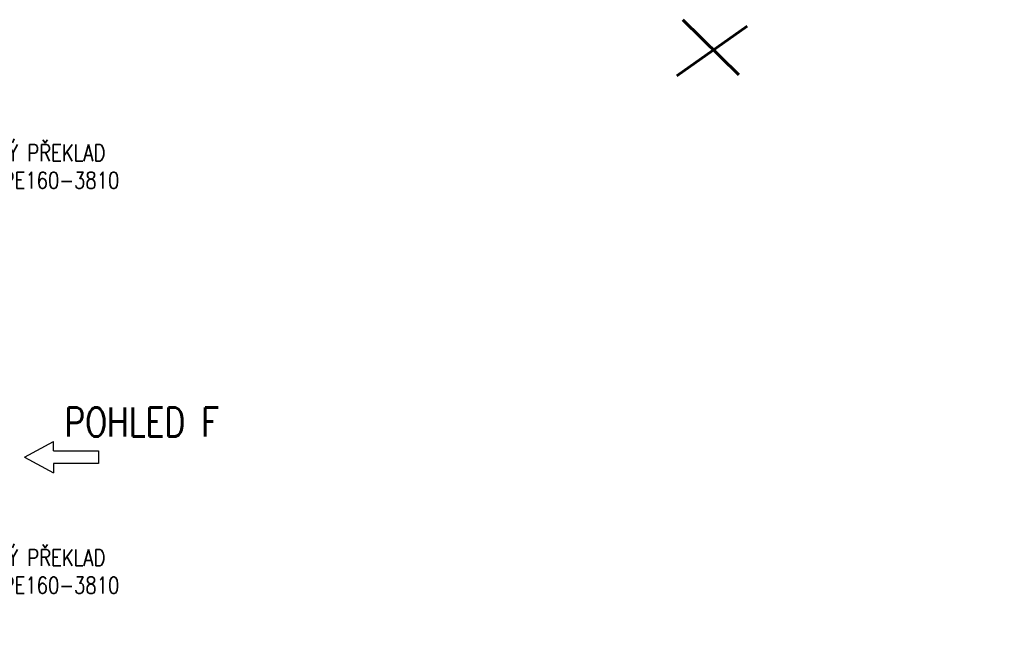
# Model space of a CAD drawing. Header units: millimetres. Extents: x -238874 to 551972, y -298952 to 658415.
# Tile 154 of 256: x 85780 to 97701, y 62010 to 69385. Entities that reach past the tile are written whole.
import ezdxf
from ezdxf.enums import TextEntityAlignment as Align

# ---------------------------------------------------------------- set-up
doc = ezdxf.new("R2010")
doc.units = ezdxf.units.MM
doc.header["$LTSCALE"] = 20
doc.layers.add('_00_HEDVIKA_pohledy', color=1, linetype='Continuous', lineweight=25)
doc.layers.add('CKTEXTY_MALE', color=140, linetype='Continuous', lineweight=18)
doc.layers.add('CKNETISK', color=116, linetype='Continuous', lineweight=18, plot=False)
doc.styles.get("Standard").update_dxf_attribs({"font": 'simplex.shx', "width": 0.8})

# ---------------------------------------------------------------- blocks, each defined once
blk = doc.blocks.new('*U3468')
at = {"color": 0, "linetype": 'ByBlock', "lineweight": -2}
for p, q in [((48.4, 38.7), (48.4, 94.6)), ((224.7, 0), (48.4, 94.6)), ((224.7, 0), (48.4, -94.6)), ((48.4, -38.7), (48.4, -94.6))]:
    blk.add_line(p, q, dxfattribs=at)
blk.add_lwpolyline([(48.4, -38.7), (-224.7, -38.7), (-224.7, 38.7), (48.4, 38.7)], dxfattribs=at)
at = {"color": 0, "linetype": 'Continuous', "lineweight": -2, "flags": 8}
blk.add_attdef('SPÁD', text='', height=100, dxfattribs=at).set_placement((0, 40), align=Align.CENTER)

msp = doc.modelspace()

# ---------------------------------------------------------------- linework, layer by layer
at = {"layer": 'CKNETISK', "lineweight": 60}
for p, q in [((93810.686, 69385.01), (94488.425, 68718.554)), ((93734.167, 68707.629), (94586.808, 69308.532))]:
    msp.add_line(p, q, dxfattribs=at)

# ---------------------------------------------------------------- block references
at = {"layer": '_00_HEDVIKA_pohledy', "xscale": 2, "yscale": 2, "zscale": 2, "rotation": 180}
msp.add_blockref('*U3468', (86286.324, 64091.005), dxfattribs=at)

# ---------------------------------------------------------------- texts
at = {"layer": '_00_HEDVIKA_pohledy', "lineweight": 35, "insert": (86321.237, 64691.195), "char_height": 350, "attachment_point": 1}
msp.add_mtext_dynamic_manual_height_columns('POHLED F', width=9267.13323, gutter_width=1250, heights=[0], dxfattribs=at)
at = {"layer": 'CKTEXTY_MALE', "char_height": 200, "width": 2401.21613, "attachment_point": 1, "bg_fill": 3, "box_fill_scale": 1.5, "bg_fill_color": 256, "bg_fill_transparency": 0}
for insert in [(84669.249, 67875.278), (84669.249, 62976.356)]:
    msp.add_mtext('\\pi153.6;OCELOVÝ PŘEKLAD \\P\\pi603.12;3*IPE160-3810', dxfattribs=dict(at, insert=insert))

doc.saveas('drawing.dxf')
